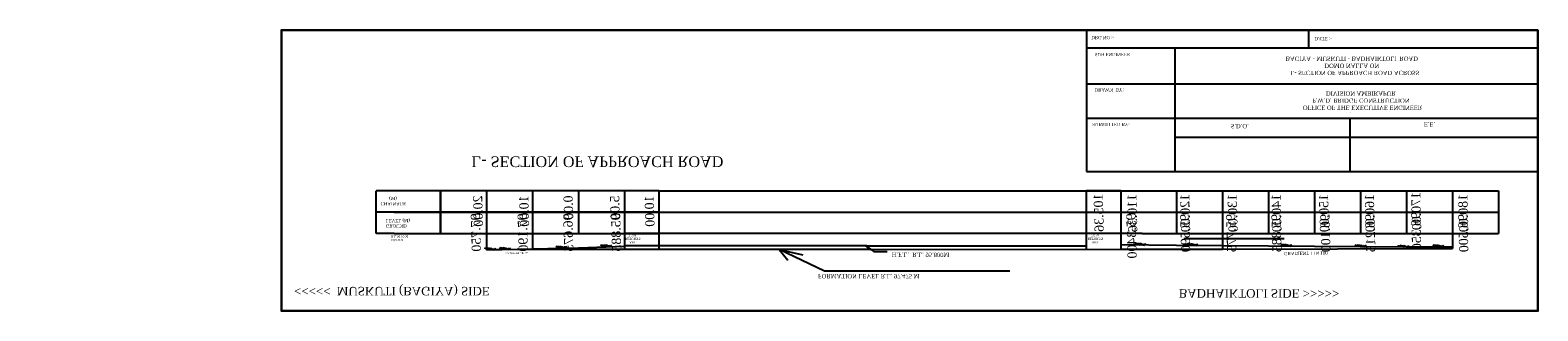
# Model space of a CAD drawing. Header units: inches. Extents: x -569 to 1089, y 58 to 242.
# Tile 4 of 4: x 419 to 578, y 125 to 155. Entities that reach past the tile are written whole.
import ezdxf

# ---------------------------------------------------------------- set-up
doc = ezdxf.new("R2010")
doc.units = ezdxf.units.IN
doc.header["$MEASUREMENT"] = 0
doc.dimstyles.get("Standard").update_dxf_attribs({"dimtxt": 0.18, "dimasz": 0.18, "dimexe": 0.18, "dimexo": 0.0625, "dimgap": 0.09, "dimtad": 0, "dimtih": 1, "dimtoh": 1, "dimdec": 4, "dimzin": 0, "dimdsep": 46, "dimtxsty": 'Standard', "dimcen": 0.09, "dimadec": 0, "dimazin": 0, "dimtfac": 1, "dimtdec": 4, "dimtofl": 0, "dimtmove": 0, "dimatfit": 3, "dimfxl": 1, "dimtolj": 1, "dimtzin": 0, "dimarcsym": 0})

# ---------------------------------------------------------------- blocks, each defined once
blk = doc.blocks.new('_ClosedBlank')
at = {"color": 0, "linetype": 'ByBlock', "lineweight": -2}
for p, q in [((-1, 0.2), (0, 0)), ((-1, 0.2), (-1, -0.2)), ((0, 0), (-1, -0.2))]:
    blk.add_line(p, q, dxfattribs=at)
blk = doc.blocks.new('*D2')
at = {"color": 0, "lineweight": -2, "transparency": 16777216}
for p, q in [((1009.43, -315.64), (1009.43, -317.01)), ((1009.61, -316.83), (1013.19, -316.83)), ((1039.25, -316.83), (1035.67, -316.83)), ((1039.43, -315.77), (1039.43, -317.01))]:
    blk.add_line(p, q, dxfattribs=at)
at = {"color": 0, "transparency": 16777216}
blk.add_solid([(1039.25, -316.8), (1039.25, -316.86), (1039.43, -316.83)], dxfattribs=at)
at = {"layer": 'Defpoints', "color": 0, "transparency": 16777216}
for p in [(1009.43, -315.57), (1039.43, -315.71), (1039.43, -316.83)]:
    blk.add_point(p, dxfattribs=at)
at = {"color": 0, "lineweight": -2, "transparency": 16777216, "xscale": 0.18, "yscale": 0.18, "zscale": 0.18, "rotation": 180}
blk.add_blockref('_ClosedBlank', (1009.43, -316.83), dxfattribs=at)
at = {"color": 0, "transparency": 16777216, "insert": (1024.43, -316.83), "char_height": 0.18, "attachment_point": 5}
blk.add_mtext('\\A1;{\\fTimes New Roman|b0|i0|c186|p18;\\H5x;LENGTH OF APPROACH ROAD 25 M\\H0.8888x; \\H0.225x; }', dxfattribs=at)
blk = doc.blocks.new('*D4')
at = {"color": 0, "lineweight": -2, "transparency": 16777216}
for p, q in [((1046.93, -317.12), (1046.93, -316.92)), ((1047.11, -317.1), (1081.65, -317.1)), ((1139.61, -317.1), (1105.07, -317.1)), ((1139.79, -317.45), (1139.79, -316.92))]:
    blk.add_line(p, q, dxfattribs=at)
at = {"color": 0, "transparency": 16777216}
for points in [[(1047.11, -317.07), (1047.11, -317.13), (1046.93, -317.1)], [(1139.61, -317.07), (1139.61, -317.13), (1139.79, -317.1)]]:
    blk.add_solid(points, dxfattribs=at)
at = {"layer": 'Defpoints', "color": 0, "transparency": 16777216}
for p in [(1046.93, -317.18), (1139.79, -317.1), (1139.79, -317.52)]:
    blk.add_point(p, dxfattribs=at)
at = {"color": 0, "transparency": 16777216, "insert": (1093.36, -317.1), "char_height": 0.18, "attachment_point": 5}
blk.add_mtext('\\A1;{\\fTimes New Roman|b0|i0|c186|p18;\\H6.667x;LENGTH OF BRIDGE 95.36 M\\H0.6666x; }', dxfattribs=at)
blk = doc.blocks.new('*D5')
at = {"color": 0, "lineweight": -2, "transparency": 16777216}
for p, q in [((1147.31, -316.84), (1147.31, -317.19)), ((1147.49, -317.01), (1159.69, -317.01)), ((1219.25, -317.01), (1205.94, -317.01)), ((1219.43, -319.39), (1219.43, -316.83))]:
    blk.add_line(p, q, dxfattribs=at)
at = {"color": 0, "transparency": 16777216}
for points in [[(1147.49, -316.98), (1147.49, -317.04), (1147.31, -317.01)], [(1219.25, -316.98), (1219.25, -317.04), (1219.43, -317.01)]]:
    blk.add_solid(points, dxfattribs=at)
at = {"layer": 'Defpoints', "color": 0, "transparency": 16777216}
for p in [(1147.31, -316.78), (1219.43, -317.01), (1219.43, -319.45)]:
    blk.add_point(p, dxfattribs=at)
at = {"color": 0, "transparency": 16777216, "insert": (1182.81, -317.01), "char_height": 0.18, "attachment_point": 5}
blk.add_mtext('\\A1;{\\fTimes New Roman|b0|i0|c186|p18;\\H4.444x;                                                                             \\H1.125x;LENGTH OF APPROACH ROAD 69.64M}', dxfattribs=at)
blk = doc.blocks.new('*D6')
at = {"color": 0, "lineweight": -2, "transparency": 16777216}
for p, q in [((1029.43, -339.51), (1029.43, -350.71)), ((1039.43, -339.51), (1039.43, -350.71)), ((1029.61, -350.53), (1033.91, -350.53)), ((1039.25, -350.53), (1034.96, -350.53))]:
    blk.add_line(p, q, dxfattribs=at)
at = {"color": 0, "transparency": 16777216}
for points in [[(1029.61, -350.5), (1029.61, -350.56), (1029.43, -350.53)], [(1039.25, -350.5), (1039.25, -350.56), (1039.43, -350.53)]]:
    blk.add_solid(points, dxfattribs=at)
at = {"layer": 'Defpoints', "color": 0, "transparency": 16777216}
for p in [(1029.43, -339.45), (1039.43, -339.45), (1039.43, -350.53)]:
    blk.add_point(p, dxfattribs=at)
at = {"color": 0, "transparency": 16777216, "insert": (1034.43, -350.53), "char_height": 0.18, "attachment_point": 5}
blk.add_mtext('\\A1;10.0000', dxfattribs=at)
blk = doc.blocks.new('aproch road domo')
for p, q in [((1082.87713, -301.83536), (1073.0427, -311.9729)), ((1123.1708, -301.83536), (1082.87713, -301.83536)), ((1073.0427, -311.9729), (1074.92112, -306.99103)), ((1073.0427, -311.9729), (1078.17705, -309.49338)), ((1091.88321, -313.6479), (1093.64248, -311.02593)), ((1093.64248, -311.02593), (1096.55764, -311.02593)), ((1010.26629, -311.74473), (1009.04471, -312.49249)), ((1019.43008, -311.9729), (1009.43008, -311.6979)), ((1009.43008, -319.4479), (1009.43008, -311.6979)), ((1010.63061, -311.75125), (1009.43045, -312.53142)), ((1010.95287, -311.75703), (1009.82348, -312.49835)), ((1010.16272, -312.54382), (1011.14363, -311.76044)), ((1010.26629, -311.74473), (1010.65918, -312.52729)), ((1010.63061, -311.75125), (1010.89086, -312.37435)), ((1010.95287, -311.75703), (1011.22183, -312.48182)), ((1011.14363, -311.76044), (1011.52384, -312.44048)), ((1013.4669, -311.92396), (1012.24533, -312.67173)), ((1013.83123, -311.93049), (1012.63107, -312.71065)), ((1014.15348, -311.93626), (1013.02409, -312.67759)), ((1013.36334, -312.72306), (1014.34425, -311.93968)), ((1013.4669, -311.92396), (1013.8598, -312.70652)), ((1013.83123, -311.93049), (1014.09148, -312.55358)), ((1014.15348, -311.93626), (1014.42245, -312.66105)), ((1014.34425, -311.93968), (1014.72446, -312.61972)), ((1039.43008, -311.9729), (1019.43008, -311.9729)), ((1019.43008, -319.4479), (1019.43008, -311.9729)), ((1025.7311, -312.5824), (1024.50952, -313.33017)), ((1026.09543, -312.58893), (1024.89526, -313.3691)), ((1026.41768, -312.5947), (1025.28829, -313.33603)), ((1025.62754, -313.3815), (1026.60845, -312.59812)), ((1025.7311, -312.5824), (1026.12399, -313.36496)), ((1026.09543, -312.58893), (1026.35567, -313.21202)), ((1026.41768, -312.5947), (1026.68664, -313.31949)), ((1026.60845, -312.59812), (1026.98865, -313.27816)), ((1029.43008, -312.7729), (1039.43008, -313.5629)), ((1035.45042, -313.24851), (1034.22884, -313.99627)), ((1035.81474, -313.25503), (1034.61458, -314.0352)), ((1036.137, -313.2608), (1035.00761, -314.00213)), ((1035.34685, -314.0476), (1036.32776, -313.26422)), ((1035.45042, -313.24851), (1035.84331, -314.03107)), ((1035.81474, -313.25503), (1036.07499, -313.87813)), ((1036.137, -313.2608), (1036.40596, -313.9856)), ((1036.32776, -313.26422), (1036.70797, -313.94426)), ((1039.43008, -312.06654), (1039.43008, -311.9729)), ((1042.61472, -311.9729), (1039.43008, -311.9729)), ((1039.43008, -313.5629), (1039.43008, -312.06654)), ((1039.43008, -319.4479), (1039.43008, -313.5629)), ((1092.10523, -313.6479), (1039.43008, -313.6479)), ((1092.94386, -311.9729), (1042.61472, -311.9729)), ((1046.93008, -319.4479), (1046.93008, -311.9729)), ((1091.88321, -313.6479), (1092.32403, -312.70959)), ((1091.88321, -313.6479), (1092.5614, -313.00008)), ((1092.10523, -313.6479), (1139.79008, -313.65094)), ((1092.94386, -311.9729), (1147.30904, -312.03075)), ((1139.79008, -339.4479), (1139.79008, -312.02275)), ((1147.30904, -314.1079), (1147.30904, -312.03075)), ((1147.30904, -312.03075), (1169.43008, -312.03075)), ((1159.43008, -313.8579), (1147.30904, -314.1079)), ((1147.30904, -319.4479), (1147.30904, -314.1079)), ((1151.55362, -314.02035), (1150.33204, -314.76812)), ((1151.91794, -314.02688), (1150.71778, -314.80705)), ((1152.2402, -314.03265), (1151.11081, -314.77398)), ((1151.45006, -314.81945), (1152.43097, -314.03607)), ((1151.55362, -314.02035), (1151.94651, -314.80291)), ((1151.91794, -314.02688), (1152.17819, -314.64998)), ((1152.2402, -314.03265), (1152.50916, -314.75745)), ((1152.43097, -314.03607), (1152.81117, -314.71611)), ((1169.43008, -313.6729), (1159.43008, -313.8579)), ((1162.89251, -313.79384), (1161.67093, -314.54161)), ((1163.25684, -313.80037), (1162.05667, -314.58054)), ((1163.57909, -313.80614), (1162.4497, -314.54747)), ((1162.78895, -314.59294), (1163.76986, -313.80956)), ((1162.89251, -313.79384), (1163.2854, -314.5764)), ((1163.25684, -313.80037), (1163.51708, -314.42347)), ((1163.57909, -313.80614), (1163.84805, -314.53094)), ((1163.76986, -313.80956), (1164.15007, -314.4896)), ((1169.43008, -319.4479), (1169.43008, -312.03075)), ((1169.43008, -312.03075), (1219.43008, -312.4729)), ((1179.43008, -313.5629), (1169.43008, -313.6729)), ((1189.43008, -313.3479), (1179.43008, -313.5629)), ((1183.30789, -313.47953), (1182.08631, -314.22729)), ((1183.67221, -313.48605), (1182.47205, -314.26622)), ((1183.99447, -313.49183), (1182.86508, -314.23315)), ((1183.20433, -314.27862), (1184.18524, -313.49524)), ((1183.30789, -313.47953), (1183.70078, -314.26209)), ((1183.67221, -313.48605), (1183.93246, -314.10915)), ((1183.99447, -313.49183), (1184.26343, -314.21662)), ((1184.18524, -313.49524), (1184.56544, -314.17528)), ((1199.43008, -313.2329), (1189.43008, -313.3479)), ((1199.43008, -313.2329), (1198.20851, -313.98066)), ((1199.79441, -313.23943), (1198.59425, -314.01959)), ((1200.11666, -313.2452), (1198.98727, -313.98652)), ((1199.32652, -314.03199), (1200.30743, -313.24862)), ((1209.43008, -312.9479), (1199.43008, -313.2329)), ((1199.43008, -313.2329), (1199.82298, -314.01546)), ((1199.79441, -313.23943), (1200.05466, -313.86252)), ((1200.11666, -313.2452), (1200.38563, -313.96999)), ((1200.30743, -313.24862), (1200.68764, -313.92866)), ((1208.77577, -312.96655), (1207.55419, -313.71431)), ((1209.14009, -312.97307), (1207.93993, -313.75324)), ((1209.46235, -312.97885), (1208.33296, -313.72017)), ((1208.6722, -313.76564), (1209.65311, -312.98226)), ((1208.77577, -312.96655), (1209.16866, -313.74911)), ((1209.14009, -312.97307), (1209.40034, -313.59617)), ((1219.43008, -312.9949), (1209.43008, -312.9479)), ((1209.46235, -312.97885), (1209.73131, -313.70364)), ((1209.65311, -312.98226), (1210.03332, -313.6623)), ((1216.35727, -313.15002), (1215.13569, -313.89779)), ((1216.7216, -313.15655), (1215.52143, -313.93672)), ((1217.04385, -313.16232), (1215.91446, -313.90365)), ((1216.25371, -313.94912), (1217.23462, -313.16574)), ((1216.35727, -313.15002), (1216.75016, -313.93258)), ((1216.7216, -313.15655), (1216.98184, -313.77964)), ((1217.04385, -313.16232), (1217.31281, -313.88711)), ((1217.23462, -313.16574), (1217.61483, -313.84578)), ((1219.43008, -319.4479), (1219.43008, -312.4729)), ((1160.99523, -317.0146), (1182.8393, -317.0146)), ((989.40901, -319.4479), (985.44678, -319.4479)), ((985.44678, -319.4479), (985.44678, -339.32152)), ((989.40901, -319.4479), (999.40901, -319.4479)), ((999.40901, -329.4479), (999.40901, -319.4479)), ((999.40901, -329.4479), (999.40901, -319.4479)), ((999.40901, -329.4479), (999.40901, -319.4479)), ((999.40901, -329.4479), (999.40901, -319.4479)), ((999.40901, -329.4479), (999.40901, -319.4479)), ((999.43008, -329.4479), (999.43008, -319.4479)), ((999.43008, -319.4479), (1009.43008, -319.4479)), ((999.43008, -329.4479), (999.43008, -319.4479)), ((999.43008, -329.4479), (999.43008, -319.4479)), ((1009.43008, -329.4479), (1009.43008, -319.4479)), ((1009.43008, -319.4479), (1019.43008, -319.4479)), ((1009.43008, -329.4479), (1009.43008, -319.4479)), ((1009.43008, -329.4479), (1009.43008, -319.4479)), ((1019.43008, -329.4479), (1019.43008, -319.4479)), ((1019.43008, -319.4479), (1029.43008, -319.4479)), ((1019.43008, -329.4479), (1019.43008, -319.4479)), ((1019.43008, -329.4479), (1019.43008, -319.4479)), ((1029.43008, -329.4479), (1029.43008, -319.4479)), ((1029.43008, -319.4479), (1039.43008, -319.4479)), ((1029.43008, -329.4479), (1029.43008, -319.4479)), ((1039.43008, -329.4479), (1039.43008, -319.4479)), ((1039.43008, -319.4479), (1046.93008, -319.4479)), ((1046.93008, -319.4479), (1039.43008, -319.4479)), ((1046.93008, -329.4479), (1046.93008, -319.4479)), ((1151.93008, -319.4479), (1046.93008, -319.4479)), ((1147.29008, -339.4479), (1147.30904, -319.4479)), ((1151.93008, -319.4479), (1157.93008, -319.4479)), ((1157.93008, -319.4479), (1166.93008, -319.4479)), ((1157.93008, -319.4479), (1157.93008, -319.4479)), ((1159.43008, -339.4479), (1159.43008, -319.4479)), ((1166.93008, -319.4479), (1176.93008, -319.4479)), ((1169.43008, -339.4479), (1169.43008, -319.4479)), ((1176.93008, -319.4479), (1186.93008, -319.4479)), ((1179.43008, -339.4479), (1179.43008, -319.4479)), ((1186.93008, -319.4479), (1196.93008, -319.4479)), ((1189.43008, -339.4479), (1189.43008, -319.4479)), ((1196.93008, -319.4479), (1206.93008, -319.4479)), ((1199.43008, -339.4479), (1199.43008, -319.4479)), ((1206.93008, -319.4479), (1216.93008, -319.4479)), ((1209.43008, -339.4479), (1209.43008, -319.4479)), ((1216.93008, -319.4479), (1229.43008, -319.4479)), ((1219.43008, -339.4479), (1219.43008, -319.4479)), ((1229.43008, -339.4479), (1229.43008, -319.4479)), ((1046.93008, -339.4479), (1046.93008, -327.31445)), ((989.40901, -329.4479), (985.44678, -329.4468)), ((999.40901, -329.4479), (989.40901, -329.4479)), ((989.40901, -329.4479), (999.40901, -329.4479)), ((999.40901, -339.4479), (999.40901, -329.4479)), ((999.40901, -339.4479), (999.40901, -329.4479)), ((999.40901, -339.4479), (999.40901, -329.4479)), ((999.40901, -339.4479), (999.40901, -329.4479)), ((1009.43008, -329.4479), (999.43008, -329.4479)), ((999.43008, -339.4479), (999.43008, -329.4479)), ((999.43008, -329.4479), (1009.43008, -329.4479)), ((999.43008, -339.4479), (999.43008, -329.4479)), ((999.43008, -339.4479), (999.43008, -329.4479)), ((1019.43008, -329.4479), (1009.43008, -329.4479)), ((1009.43008, -339.4479), (1009.43008, -329.4479)), ((1009.43008, -329.4479), (1019.43008, -329.4479)), ((1009.43008, -339.4479), (1009.43008, -329.4479)), ((1009.43008, -339.4479), (1009.43008, -329.4479)), ((1029.43008, -329.4479), (1019.43008, -329.4479)), ((1019.43008, -339.4479), (1019.43008, -329.4479)), ((1019.43008, -329.4479), (1029.43008, -329.4479)), ((1019.43008, -339.4479), (1019.43008, -329.4479)), ((1019.43008, -339.4479), (1019.43008, -329.4479)), ((1039.43008, -329.4479), (1029.43008, -329.4479)), ((1029.43008, -339.4479), (1029.43008, -329.4479)), ((1029.43008, -329.4479), (1039.43008, -329.4479)), ((1029.43008, -339.4479), (1029.43008, -329.4479)), ((1046.93008, -329.4479), (1039.43008, -329.4479)), ((1039.43008, -339.4479), (1039.43008, -329.4479)), ((1039.43008, -329.4479), (1046.93008, -329.4479)), ((1046.93008, -329.4479), (1151.93008, -329.4479)), ((1151.93008, -329.4479), (1176.93008, -329.4479)), ((1176.93008, -329.4479), (1176.93008, -329.4479)), ((1176.93008, -329.4479), (1229.43008, -329.4479)), ((1186.93008, -329.4479), (1186.93008, -329.4479)), ((1196.93008, -329.4479), (1196.93008, -329.4479)), ((1206.93008, -329.4479), (1206.93008, -329.4479)), ((1216.93008, -329.4479), (1216.93008, -329.4479)), ((985.4463, -339.4479), (985.44678, -339.32152)), ((989.40901, -339.4479), (985.4463, -339.4479)), ((999.40901, -339.4479), (989.40901, -339.4479)), ((1009.43008, -339.4479), (999.43008, -339.4479)), ((1019.43008, -339.4479), (1009.43008, -339.4479)), ((1029.43008, -339.4479), (1019.43008, -339.4479)), ((1039.43008, -339.4479), (1029.43008, -339.4479)), ((1046.93008, -339.4479), (1039.43008, -339.4479)), ((1046.93008, -339.4479), (1151.93008, -339.4479)), ((1046.93008, -339.4479), (1142.29008, -339.4479)), ((1147.29008, -339.4479), (1139.79008, -339.4479)), ((1147.29008, -339.4479), (1139.79008, -339.4479)), ((1147.29008, -339.4479), (1139.79008, -339.4479)), ((1147.29008, -339.4479), (1139.79008, -339.4479)), ((1142.29008, -339.4479), (1149.79008, -339.4479)), ((1142.29008, -339.4479), (1147.29008, -339.4479)), ((1147.29008, -339.4479), (1142.29008, -339.4479)), ((1149.79008, -339.4479), (1159.43008, -339.4479)), ((1151.93008, -339.4479), (1157.93008, -339.4479)), ((1151.93008, -339.4479), (1159.43008, -339.4479)), ((1157.93008, -339.4479), (1166.93008, -339.4479)), ((1159.43008, -339.4479), (1169.43008, -339.4479)), ((1166.93008, -339.4479), (1176.93008, -339.4479)), ((1169.43008, -339.4479), (1179.43008, -339.4479)), ((1176.93008, -339.4479), (1186.93008, -339.4479)), ((1179.43008, -339.4479), (1189.43008, -339.4479)), ((1186.93008, -339.4479), (1196.93008, -339.4479)), ((1189.43008, -339.4479), (1199.43008, -339.4479)), ((1189.43008, -339.4479), (1199.43008, -339.4479)), ((1196.93008, -339.4479), (1206.93008, -339.4479)), ((1199.43008, -339.4479), (1209.43008, -339.4479)), ((1206.93008, -339.4479), (1216.93008, -339.4479)), ((1209.43008, -339.4479), (1219.43008, -339.4479)), ((1219.43008, -339.4479), (1229.43008, -339.4479)), ((1159.10837, -348.50775), (1159.10837, -406.45361)), ((1197.19982, -348.50775), (1197.19982, -373.39667)), ((1159.10837, -364.61132), (1237.96193, -364.61132)), ((1139.89128, -373.39667), (1237.96193, -373.39667)), ((1197.19982, -376.01748), (1197.19982, -376.01748)), ((1139.89128, -389.56508), (1237.96193, -389.56508)), ((1139.89128, -414.69562), (1139.89128, -406.45298)), ((1139.89128, -406.45298), (1237.96193, -406.45621)), ((1188.15044, -406.45388), (1188.15044, -414.69562))]:
    blk.add_line(p, q)
at = {"lineweight": 30}
blk.add_lwpolyline([(1237.96193, -414.69562), (964.88099, -414.69562), (964.88099, -283.17668), (1237.96193, -283.17668)], close=True, dxfattribs=at)
blk.add_lwpolyline([(1009.43008, -311.6979), (1019.43008, -312.2579), (1029.43008, -312.7729), (1029.43008, -312.7729)])
blk.add_lwpolyline([(1139.89128, -348.50775), (1237.96193, -348.50775), (1237.96193, -414.69562), (1139.89128, -414.69562)], close=True)
at = {"attachment_point": 1}
for s, insert, char_height, width in [('{\\fTimes New Roman|b0|i0|c186|p18;<<<<<  MUSKUTI (BAGIYA) SIDE }', (967.61802, -290.42034), 4, 118.569871), ('{\\fTimes New Roman|b0|i0|c186|p18; \\H0.8x;BADHAIKTOLI SIDE >>>>>}', (1159.03002, -289.34717), 5, 99.3896448), ("{\\fTimes New Roman|b0|i0|c186|p18;     ABT.\\PRETURN'S\\P    7.5 M}", (1039.59519, -314.74619), 1, 6.370458), ("{\\fTimes New Roman|b0|i0|c186|p18;     ABT.\\PRETURN'S\\P    7.5 M}", (1140.13622, -314.74619), 1, 6.370458), ('{\\fTimes New Roman|b0|i0|c186|p18;CHAINAGE\\P       (M)}', (986.42372, -332.55243), 1.5, 11.6348522), ('{\\fTimes New Roman|b0|i0|c186|p18;L- SECTION OF APPROACH ROAD}', (1006.16403, -350.53448), 5, 116.0284175)]:
    blk.add_mtext(s, dxfattribs=dict(at, insert=insert, char_height=char_height, width=width))
for s, insert, char_height, attachment_point in [('{\\fTimes New Roman|b0|i0|c186|p18;FORMATION LEVEL R.L. 97.475 M}', (1081.51101, -298.39694), 2, 1), ('{\\fTimes New Roman|b0|i0|c186|p18;H.F.L.  R.L. 95.800M}', (1097.54182, -308.40646), 2, 1), ('{\\fTimes New Roman|b0|i0|c186|p18;DATUM\\PR.L.90.00 M}', (988.72704, -315.83548), 1, 1), ('{\\fTimes New Roman|b0|i0|c186|p18;GROUND\\PLEVEL (M)}', (987.55669, -322.19782), 1.5, 1), ('{\\fTimes New Roman|b0|i0|c186|p18;SUBMITTED BY:}', (1141.12216, -369.73683), 1.5, 1), ('{\\fTimes New Roman|b0|i0|c186|p18;      \\H1.333x;  S.D.O.}', (1168.91452, -368.72984), 1.5, 1), ('{\\fTimes New Roman|b0|i0|c186|p18;   \\H1.333x;     E.E.}', (1210.60249, -369.44611), 1.5, 1), ('{\\fTimes New Roman|b0|i0|c186|p18;  OFFICE OF THE EXECUTIVE ENGINEER\\PP.W.D. BRIDGE CONSTRUCTION \\PDIVISION AMBIKAPUR}', (1199.49047, -377.32509), 2, 2), ('{\\fTimes New Roman|b0|i0|c186|p18;    DRAWN  BY:}', (1140.58449, -385.91685), 1.5, 1), ('{\\fTimes New Roman|b0|i0|c186|p18; \\H1.333x;   L- SECTION OF APPROACH ROAD ACROSS \\PDOMO NALLA ON \\PBAGIYA - MUSKUTI - \\H1x;BADHAIKTOLI\\H0.75x; \\H1.333x; ROAD}', (1197.51899, -393.62025), 1.5, 2), ('{\\fTimes New Roman|b0|i0|c186|p18;  SUB ENGINEER}', (1141.12216, -402.50787), 1.5, 1), ('{\\fTimes New Roman|b0|i0|c186|p18;  DRG NO :-}', (1140.38174, -410.45262), 1.5, 1), ('{\\fTimes New Roman|b0|i0|c186|p18;    DATE :-}', (1188.37846, -409.91541), 1.5, 1)]:
    blk.add_mtext(s, dxfattribs=dict(insert=insert, char_height=char_height, attachment_point=attachment_point))
for s, insert, char_height, rotation in [('{\\fTimes New Roman|b0|i0|c186|p18;GRADIENT 1 IN 36}', (1013.61565, -309.84783), 0.8, 359.2520946), ('{\\fTimes New Roman|b0|i0|c186|p18;GRADIENT 1 IN 100}', (1182.80237, -309.25604), 1.5, 358.2913863)]:
    blk.add_mtext(s, dxfattribs=dict(at, insert=insert, char_height=char_height, rotation=rotation))
at = {"char_height": 2, "attachment_point": 1, "rotation": 89.1794864}
for s, insert, width in [('{\\fTimes New Roman|b0|i0|c186|p18;97.750}', (1005.99632, -328.73947), 0.9065744), ('{\\fTimes New Roman|b0|i0|c186|p18;97.190}', (1016.18545, -328.73947), 0.9065744), ('{\\fTimes New Roman|b0|i0|c186|p18;96.675}', (1026.08756, -328.73947), 0.9065744), ('{\\fTimes New Roman|b0|i0|c186|p18;95.885}', (1036.47822, -328.73947), 0.9065744), ('{\\fTimes New Roman|b0|i0|c186|p18;95.3400}', (1148.48569, -328.75893), 0.9065744), ('{\\fTimes New Roman|b0|i0|c186|p18;95.590 }', (1160.17127, -328.46758), 0.9065744), ('{\\fTimes New Roman|b0|i0|c186|p18;95.775}', (1170.1706, -328.46758), 0.941605), ('{\\fTimes New Roman|b0|i0|c186|p18;95.885}', (1180.01515, -328.46758), 0.9065744), ('{\\fTimes New Roman|b0|i0|c186|p18;96.100}', (1190.65865, -328.46758), 0.9065744), ('{\\fTimes New Roman|b0|i0|c186|p18;96.215}', (1200.4156, -328.46758), 0.9065744), ('{\\fTimes New Roman|b0|i0|c186|p18;96.500}', (1220.6159, -328.46758), 0.9065744), ('{\\fTimes New Roman|b0|i0|c186|p18;96.350}', (1210.38739, -329.41868), 0.9065744), ('{\\fTimes New Roman|b0|i0|c186|p18;20.00}', (1006.494, -337.15802), 0.9065744), ('{\\fTimes New Roman|b0|i0|c186|p18;10.00}', (1016.50948, -337.15802), 0.9065744), ('{\\fTimes New Roman|b0|i0|c186|p18;10.00}', (1043.77572, -337.15802), 0.9065744), ('{\\fTimes New Roman|b0|i0|c186|p18;105.36}', (1141.36853, -338.03055), 0.9065744), ('{\\fTimes New Roman|b0|i0|c186|p18;110.36}', (1148.66417, -337.8499), 0.9065744), ('{\\fTimes New Roman|b0|i0|c186|p18;120.00}', (1160.17127, -337.8499), 0.9065744), ('{\\fTimes New Roman|b0|i0|c186|p18;130.00}', (1170.48815, -337.8499), 0.9065744), ('{\\fTimes New Roman|b0|i0|c186|p18;140.00}', (1180.01515, -337.8499), 0.9065744), ('{\\fTimes New Roman|b0|i0|c186|p18;150.00}', (1190.34945, -337.8499), 0.9065744), ('{\\fTimes New Roman|b0|i0|c186|p18;160.00}', (1200.3028, -337.8499), 0.9065744), ('{\\fTimes New Roman|b0|i0|c186|p18;170.00}', (1210.38739, -338.801), 0.9065744), ('{\\fTimes New Roman|b0|i0|c186|p18;180.00}', (1220.6159, -337.8499), 0.9065744), ('{\\fTimes New Roman|b0|i0|c186|p18;0.00}', (1026.16228, -337.15802), 0.9065744), ('{\\fTimes New Roman|b0|i0|c186|p18;5.00}', (1036.2641, -337.15802), 0.9065744)]:
    blk.add_mtext(s, dxfattribs=dict(at, insert=insert, width=width))
dim = blk.add_linear_dim(base=(1039.43008, -316.83081), p1=(1009.43008, -315.5729), p2=(1039.43008, -315.70895), text='{\\fTimes New Roman|b0|i0|c186|p18;\\H5x;LENGTH OF APPROACH ROAD 25 M\\H0.8888x; \\H0.225x; }', dimstyle='Standard', override={"dimblk1": 'ClosedBlank', "dimsah": 1})
dim.commit()
dim.dimension.update_dxf_attribs({"geometry": '*D2', "text_midpoint": (1024.43008, -316.83081)})
dim = blk.add_linear_dim(base=(1139.79008, -317.09647), p1=(1046.93008, -317.18212), p2=(1139.79008, -317.51738), text='{\\fTimes New Roman|b0|i0|c186|p18;\\H6.667x;LENGTH OF BRIDGE 95.36 M\\H0.6666x; }', dimstyle='Standard')
dim.commit()
dim.dimension.update_dxf_attribs({"geometry": '*D4', "text_midpoint": (1093.36008, -317.09647)})
dim = blk.add_linear_dim(base=(1219.43008, -317.0146), p1=(1147.30904, -316.7779), p2=(1219.43008, -319.4479), text='{\\fTimes New Roman|b0|i0|c186|p18;\\H4.444x;                                                                             \\H1.125x;LENGTH OF APPROACH ROAD 69.64M}', dimstyle='Standard')
dim.commit()
dim.dimension.update_dxf_attribs({"geometry": '*D5', "text_midpoint": (1182.81456, -317.0146), "dimtype": 160})
dim = blk.add_linear_dim(base=(1039.43008, -350.53448), p1=(1029.43008, -339.4479), p2=(1039.43008, -339.4479), dimstyle='Standard')
dim.commit()
dim.dimension.update_dxf_attribs({"geometry": '*D6', "text_midpoint": (1034.43008, -350.53448)})

msp = doc.modelspace()

# ---------------------------------------------------------------- block references
at = {"xscale": 0.4854109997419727, "yscale": -0.2254666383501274, "zscale": 0.4854109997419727}
msp.add_blockref('aproch road domo', (-22.8159, 61.44643), dxfattribs=at)

doc.saveas('drawing.dxf')
